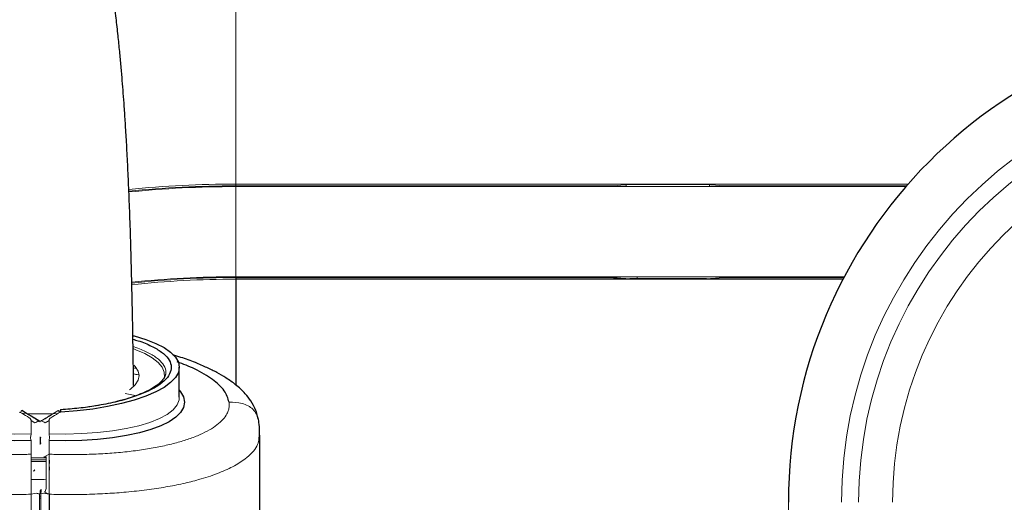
# Paper-space layout '_Bottom' of a CAD drawing. Header units: millimetres. Extents: x -1506 to 1507, y -634 to 605.
# Tile 7 of 33: x -1296 to -1113, y 245 to 335. Entities that reach past the tile are written whole.
import ezdxf

# ---------------------------------------------------------------- set-up
doc = ezdxf.new("R2010")
doc.units = ezdxf.units.MM

psp = doc.layouts.new('_Bottom')

# ---------------------------------------------------------------- linework, layer by layer
at = {"color": 144, "linetype": 'Continuous', "lineweight": 18}
for p, q in [((-1256.16, 341.35), (-1256.16, 287.07)), ((-1130.67, 304.34), (-1256.16, 304.34)), ((-1185.66, 304.02), (-1256.16, 304.02)), ((-1131.07, 303.87), (-1256.16, 303.87)), ((-1183.6, 304.23), (-1185.66, 304.02)), ((-1183.26, 303.87), (-1183.26, 304.24)), ((-1182.62, 304.24), (-1168.31, 304.24)), ((-1167.76, 303.87), (-1167.76, 304.24)), ((-1165.26, 304.02), (-1167.32, 304.23)), ((-1130.94, 304.02), (-1165.26, 304.02)), ((-1165.26, 303.87), (-1165.26, 304.02)), ((-1256.82, 286.89), (-1256.82, 287.04)), ((-1256.69, 286.92), (-1256.69, 287.07)), ((-1142.56, 287.07), (-1256.16, 287.07)), ((-1185.66, 286.92), (-1256.16, 286.92)), ((-1255.63, 286.92), (-1255.63, 287.07)), ((-1251.6, 287.07), (-1251.51, 286.92)), ((-1250.36, 287.07), (-1250.26, 286.92)), ((-1250.11, 286.92), (-1250.21, 287.07)), ((-1186.19, 287.07), (-1186.19, 286.92)), ((-1185.66, 287.07), (-1185.66, 286.92)), ((-1168.31, 286.71), (-1182.62, 286.71)), ((-1181.26, 286.71), (-1181.26, 287.07)), ((-1167.32, 286.72), (-1165.26, 286.92)), ((-1165.26, 286.92), (-1165.26, 287.07)), ((-1142.64, 286.92), (-1165.26, 286.92)), ((-1275.24, 268.96), (-1274.31, 268.79)), ((-1276.8, 265.27), (-1274.91, 264.89)), ((-1288.77, 262.25), (-1288.77, 261.78)), ((-1294.35, 260.34), (-1294.35, 257.76)), ((-1294.35, 260.27), (-1293.64, 259.82)), ((-1291.72, 259.82), (-1291, 260.27)), ((-1291, 260.34), (-1291, 257.76)), ((-1251.71, 258.07), (-1251.71, 257.12)), ((-1294.35, 253.97), (-1294.35, 256.5)), ((-1292.68, 255.8), (-1292.68, 257.18)), ((-1291, 253.97), (-1291, 256.5)), ((-1291, 253.97), (-1291.68, 253.62)), ((-1293.31, 246.72), (-1294.35, 246.5)), ((-1292.68, 246.65), (-1292.68, 247.15)), ((-1292.47, 247.39), (-1292.47, 246.89)), ((-1292.04, 246.72), (-1291, 246.5)), ((-1291.85, 246.86), (-1291, 246.5)), ((-1291.42, 246.68), (-1291.42, 246.59)), ((-1292.8, 246.14), (-1292.55, 246.14)), ((-1292.55, 245.8), (-1292.8, 245.8)), ((-1153, 102.59), (-1153, 245))]:
    psp.add_line(p, q, dxfattribs=at)
at = {"color": 7, "linetype": 'Continuous', "lineweight": 25}
for p, q in [((-1256.16, 286.92), (-1256.16, 266.91)), ((-1185.66, 286.92), (-1183.6, 286.72)), ((-1142.8, 286.61), (-1256.16, 286.61)), ((-1266.68, 264.61), (-1266.68, 270.18)), ((-1292.71, 260.09), (-1293.73, 260.69)), ((-1251.68, 121.83), (-1251.68, 257.53))]:
    psp.add_line(p, q, dxfattribs=at)
at = {"color": 7, "linetype": 'Continuous', "lineweight": 25, "flags": 128}
for points in [[(-1275.23, 276.06), (-1275.1, 276.03), (-1272.96, 275.37), (-1271.09, 274.64), (-1269.53, 273.84), (-1268.3, 272.98), (-1267.4, 272.07), (-1266.86, 271.14), (-1266.68, 270.18), (-1266.86, 269.22), (-1267.4, 268.26), (-1268.3, 267.33), (-1269.53, 266.43), (-1271.09, 265.58), (-1272.96, 264.78), (-1275.1, 264.06), (-1277.48, 263.41), (-1280.08, 262.85), (-1282.85, 262.39), (-1285.76, 262.03), (-1288.77, 261.78)], [(-1294.35, 256.5), (-1297.45, 256.46), (-1300.49, 256.54), (-1303.43, 256.73), (-1306.22, 257.04), (-1308.82, 257.45), (-1311.21, 257.96), (-1313.35, 258.56), (-1315.21, 259.26), (-1316.77, 260.03), (-1318.01, 260.86), (-1318.9, 261.76), (-1319.44, 262.69), (-1319.62, 263.66), (-1319.44, 264.64), (-1318.9, 265.63), (-1318.68, 265.92)], [(-1266.68, 265.92), (-1266.45, 265.63), (-1265.91, 264.64), (-1265.73, 263.66), (-1265.91, 262.69), (-1266.45, 261.76), (-1267.34, 260.86), (-1268.58, 260.03), (-1270.14, 259.26), (-1272, 258.56), (-1274.14, 257.96), (-1276.53, 257.45), (-1279.14, 257.04), (-1281.92, 256.73), (-1284.86, 256.54), (-1287.9, 256.46), (-1291, 256.5)]]:
    psp.add_lwpolyline(points, dxfattribs=at)
at = {"color": 144, "linetype": 'Continuous', "lineweight": 18, "flags": 128}
for points in [[(-1275.18, 273.59), (-1274.81, 273.46), (-1273.12, 272.72), (-1271.73, 271.92), (-1270.65, 271.06), (-1269.9, 270.17), (-1269.5, 269.25), (-1269.45, 268.32), (-1269.5, 268.05)], [(-1275.18, 270.55), (-1274.94, 270.31), (-1274.37, 269.48), (-1274.17, 268.62), (-1274.35, 267.76), (-1274.91, 266.91), (-1275.82, 266.09), (-1275.98, 265.98)], [(-1318.68, 264.61), (-1318.63, 264.12), (-1318.25, 263.17), (-1317.5, 262.26), (-1316.4, 261.4), (-1314.95, 260.61), (-1313.17, 259.89), (-1311.1, 259.27), (-1308.76, 258.74), (-1306.19, 258.31), (-1303.42, 258), (-1300.49, 257.8), (-1297.46, 257.72), (-1294.35, 257.76)], [(-1291, 257.76), (-1287.9, 257.72), (-1284.86, 257.8), (-1281.93, 258), (-1279.17, 258.31), (-1276.59, 258.74), (-1274.25, 259.27), (-1272.18, 259.89), (-1270.41, 260.61), (-1268.95, 261.4), (-1267.85, 262.26), (-1267.1, 263.17), (-1266.72, 264.12), (-1266.68, 264.61)], [(-1296.36, 261.75), (-1296.35, 261.76), (-1296.27, 261.88), (-1296.2, 261.98), (-1296.14, 262.06), (-1296.1, 262.12), (-1296.08, 262.14), (-1296.07, 262.14), (-1296.08, 262.11)], [(-1288.99, 261.74), (-1289, 261.76), (-1289.08, 261.88), (-1289.15, 261.98), (-1289.21, 262.06), (-1289.25, 262.12), (-1289.28, 262.14), (-1289.28, 262.14), (-1289.27, 262.11)], [(-1288.91, 261.76), (-1288.91, 261.8), (-1288.9, 261.95), (-1288.89, 262.09), (-1288.87, 262.19), (-1288.85, 262.26), (-1288.82, 262.3), (-1288.8, 262.29), (-1288.77, 262.25)], [(-1292.68, 257.18), (-1292.67, 257.17), (-1292.67, 257.16), (-1292.66, 257.15), (-1292.64, 257.14), (-1292.62, 257.13), (-1292.6, 257.12), (-1292.58, 257.11), (-1292.55, 257.11)], [(-1291.53, 253.3), (-1291.74, 253.29), (-1294.36, 253.31)], [(-1294.36, 252.92), (-1291.74, 252.91), (-1291.53, 252.91)], [(-1291.53, 252.63), (-1293.02, 252.61), (-1294.36, 252.62)], [(-1292.55, 246.59), (-1292.58, 246.59), (-1292.6, 246.6), (-1292.62, 246.61), (-1292.64, 246.61), (-1292.66, 246.62), (-1292.67, 246.63), (-1292.67, 246.64), (-1292.68, 246.65)], [(-1291.66, 246.77), (-1291.67, 246.73), (-1291.68, 246.68)]]:
    psp.add_lwpolyline(points, dxfattribs=at)
at = {"color": 7, "linetype": 'Continuous', "lineweight": 25}
for centre, radius, start, end in [((-1063, 245), 90, 90.211, 180), ((-1168.11, 283.76), 20.48, 87.7829, 90.5388)]:
    psp.add_arc(centre, radius, start, end, dxfattribs=at)
at = {"color": 144, "linetype": 'Continuous', "lineweight": 18}
for centre, radius, start, end in [((-1063.07, 245), 80, 90, 180), ((-1063.07, 245), 76.83, 90, 180), ((-1063.07, 245), 70.48, 90, 180), ((-1256.16, 105), 199.34, 90, 95.7435), ((-1256.16, 105), 199.02, 90, 95.7491), ((-1256.16, 105), 198.87, 90, 95.7517), ((-1182.81, 283.76), 20.48, 89.4612, 92.2171), ((-1256.16, 105), 182.07, 90, 96.115), ((-1256.16, 105), 181.92, 90, 96.119), ((-1182.81, 307.18), 20.48, 267.7829, 270.5388), ((-1168.11, 307.18), 20.48, 269.4612, 272.2171), ((-1256.16, 105), 181.61, 90, 96.1275), ((-1225.65, 374.18), 132.78, 237.9677, 238.6731), ((-1291.99, 338.84), 77.35, 266.986, 271.915), ((-1359.7, 374.18), 132.78, 301.3269, 302.0323), ((-1292.44, 255.79), 0.24, 116.6138, 179.3751), ((-1288.75, 256.57), 3.84, 171.9365, 188.4206), ((-1293.92, 251.05), 0.244, 270.9437, 357.9923), ((-1293.91, 251.07), 0.239, 269.8285, 358.4616), ((-1292.43, 247.15), 0.245, 99.9105, 178.8791), ((-1292.43, 246.65), 0.245, 99.9105, 178.8791), ((-1292.22, 246.66), 0.341, 138.8305, 193.0282)]:
    psp.add_arc(centre, radius, start, end, dxfattribs=at)
at = {"color": 7, "linetype": 'Continuous', "lineweight": 25}
for points, knots in [([(-932.75, 513.26), (-932.77, 515.3), (-932.82, 519.14), (-933.15, 524.28), (-933.57, 528.57), (-934.04, 532.05), (-934.48, 534.79), (-934.89, 537.03), (-935.52, 540.13), (-936.55, 544.37), (-937.87, 548.68), (-939.04, 551.96), (-939.88, 554.12), (-940.68, 556.03), (-941.49, 557.83), (-942.4, 559.74), (-943.51, 561.91), (-944.8, 564.22), (-946.11, 566.39), (-947.33, 568.27), (-948.54, 570.02), (-949.86, 571.82), (-951.37, 573.76), (-952.92, 575.59), (-954.31, 577.13), (-955.37, 578.25), (-956.3, 579.2), (-957.28, 580.17), (-958.52, 581.34), (-960.12, 582.77), (-961.92, 584.28), (-963.78, 585.74), (-965.59, 587.08), (-967.52, 588.42), (-969.8, 589.89), (-972.2, 591.32), (-974.53, 592.6), (-976.73, 593.73), (-979.11, 594.86), (-981.71, 596), (-984.31, 597.04), (-986.81, 597.95), (-989.39, 598.83), (-992.32, 599.73), (-995.49, 600.6), (-998.57, 601.34), (-1001.56, 601.98), (-1004.42, 602.53), (-1007.32, 603.01), (-1010.07, 603.4), (-1012.88, 603.75), (-1015.78, 604.05), (-1018.89, 604.32), (-1022.36, 604.54), (-1026.34, 604.71), (-1030.69, 604.8), (-1035.37, 604.78), (-1040.29, 604.66), (-1045.48, 604.4), (-1050.7, 604.03), (-1055.67, 603.58), (-1060.24, 603.09), (-1064.14, 602.61), (-1067.43, 602.17), (-1070.24, 601.76), (-1072.84, 601.37), (-1075.33, 600.97), (-1077.75, 600.58), (-1080.32, 600.13), (-1083.32, 599.59), (-1087.01, 598.9), (-1091.36, 598.03), (-1096.14, 597.03), (-1102.51, 595.62), (-1110.08, 593.83), (-1117.97, 591.83), (-1124.51, 590.07), (-1129.71, 588.63), (-1134.33, 587.31), (-1138.32, 586.15), (-1141.63, 585.16), (-1144.77, 584.21), (-1148.22, 583.15), (-1152.52, 581.81), (-1157.43, 580.24), (-1162.65, 578.54), (-1167.89, 576.79), (-1173.68, 574.83), (-1180.01, 572.63), (-1186.86, 570.21), (-1193.41, 567.84), (-1199.41, 565.63), (-1204.66, 563.67), (-1209.13, 561.98), (-1213.05, 560.49), (-1216.97, 558.98), (-1221.49, 557.23), (-1226.55, 555.24), (-1232.02, 553.07), (-1237.58, 550.85), (-1243.34, 548.52), (-1249.06, 546.18), (-1254.66, 543.88), (-1261.33, 541.11), (-1269.03, 537.89), (-1277.72, 534.21), (-1286.2, 530.59), (-1294.66, 526.96), (-1303.23, 523.25), (-1310.92, 519.92), (-1317.66, 517), (-1323.45, 514.48), (-1329.22, 511.99), (-1334.92, 509.53), (-1340.52, 507.13), (-1346.04, 504.77), (-1351.46, 502.46), (-1356.72, 500.23), (-1362.57, 497.76), (-1368.67, 495.2), (-1374.75, 492.66), (-1380.14, 490.42), (-1385.03, 488.39), (-1389.44, 486.57), (-1393.38, 484.94), (-1396.81, 483.53), (-1399.78, 482.3), (-1402.36, 481.23), (-1404.65, 480.28), (-1407.37, 479.15), (-1410.44, 477.87), (-1413.73, 476.47), (-1416.46, 475.29), (-1418.74, 474.28), (-1420.59, 473.43), (-1422.24, 472.66), (-1423.51, 472.04), (-1424.48, 471.54), (-1425.22, 471.15), (-1425.9, 470.78), (-1426.54, 470.42), (-1427.05, 470.11), (-1427.67, 469.73), (-1428.35, 469.3), (-1429.16, 468.75), (-1430.08, 468.06), (-1431.09, 467.23), (-1432.16, 466.23), (-1433.09, 465.24), (-1433.86, 464.29), (-1434.49, 463.43), (-1435.07, 462.53), (-1435.59, 461.61), (-1436.15, 460.48), (-1436.69, 459.11), (-1437.09, 457.79), (-1437.37, 456.57), (-1437.54, 455.49), (-1437.63, 454.59), (-1437.67, 453.83), (-1437.68, 453.17), (-1437.66, 452.27), (-1437.58, 451.11), (-1437.38, 449.87), (-1437.16, 448.9), (-1436.94, 448.09), (-1436.63, 447.13), (-1436.17, 445.96), (-1435.7, 444.99), (-1435.29, 444.25), (-1435.08, 443.89), (-1434.84, 443.51), (-1434.52, 443.03), (-1434.11, 442.45), (-1433.53, 441.7), (-1432.77, 440.85), (-1431.97, 440.06), (-1431.18, 439.36), (-1430.42, 438.76), (-1429.37, 438.02), (-1428.27, 437.36), (-1427.16, 436.79), (-1425.92, 436.24), (-1424.71, 435.79), (-1423.59, 435.43), (-1422.61, 435.16), (-1421.78, 434.96), (-1421.15, 434.82), (-1420.72, 434.73), (-1420.23, 434.64), (-1419.65, 434.53), (-1418.98, 434.42), (-1418.26, 434.3), (-1417.48, 434.18), (-1416.66, 434.07), (-1415.77, 433.95), (-1414.83, 433.82), (-1413.81, 433.69), (-1412.71, 433.55), (-1411.51, 433.4), (-1410.25, 433.24), (-1408.93, 433.07), (-1407.61, 432.89), (-1406.28, 432.71), (-1404.97, 432.52), (-1403.6, 432.31), (-1402.18, 432.09), (-1400.72, 431.85), (-1399.31, 431.6), (-1397.95, 431.35), (-1396.64, 431.1), (-1395.41, 430.85), (-1394.27, 430.62), (-1393.21, 430.39), (-1392.22, 430.16), (-1391.29, 429.95), (-1389.78, 429.59), (-1387.64, 429.05), (-1385.55, 428.47), (-1384.19, 428.07), (-1383.56, 427.88), (-1382.93, 427.69), (-1382.31, 427.5), (-1381.66, 427.29), (-1380.97, 427.07), (-1380.22, 426.82), (-1379.38, 426.54), (-1378.46, 426.22), (-1377.45, 425.85), (-1376.37, 425.45), (-1375.24, 425.02), (-1374.12, 424.58), (-1372.93, 424.09), (-1371.68, 423.56), (-1370.4, 423), (-1369.22, 422.46), (-1368.06, 421.91), (-1366.89, 421.34), (-1365.69, 420.73), (-1364.53, 420.12), (-1363.4, 419.51), (-1362.27, 418.88), (-1361.26, 418.3), (-1360.33, 417.75), (-1359.49, 417.24), (-1358.62, 416.69), (-1357.72, 416.11), (-1356.75, 415.47), (-1355.69, 414.76), (-1354.62, 414.01), (-1353.55, 413.24), (-1352.5, 412.45), (-1351.39, 411.6), (-1350.23, 410.67), (-1349.08, 409.71), (-1347.98, 408.77), (-1346.97, 407.88), (-1346.03, 407.02), (-1345.01, 406.06), (-1343.88, 404.96), (-1342.6, 403.66), (-1341.29, 402.27), (-1339.97, 400.8), (-1338.66, 399.29), (-1337.42, 397.77), (-1336.25, 396.29), (-1335.17, 394.85), (-1334.13, 393.42), (-1333.11, 391.95), (-1332.06, 390.37), (-1331.06, 388.79), (-1330.07, 387.19), (-1329.12, 385.57), (-1328.17, 383.86), (-1327.23, 382.11), (-1326.34, 380.36), (-1325.46, 378.56), (-1324.65, 376.82), (-1323.88, 375.09), (-1323.15, 373.4), (-1322.42, 371.61), (-1321.74, 369.85), (-1321.12, 368.19), (-1320.57, 366.66), (-1320, 364.99), (-1319.35, 363.02), (-1318.59, 360.58), (-1317.8, 357.82), (-1316.87, 354.33), (-1315.83, 349.97), (-1314.73, 344.63), (-1313.92, 339.95), (-1313.38, 336.24), (-1313.04, 333.74), (-1312.72, 331.15), (-1312.43, 328.62), (-1312.2, 326.32), (-1312.01, 324.36), (-1311.85, 322.62), (-1311.7, 320.85), (-1311.55, 318.89), (-1311.38, 316.58), (-1311.2, 313.92), (-1311, 310.63), (-1310.78, 306.59), (-1310.55, 301.68), (-1310.34, 296.07), (-1310.14, 289.71), (-1309.96, 282.5), (-1309.81, 274.71), (-1309.74, 269.18), (-1309.71, 266.48)], [0, 0, 0, 0, 0.002924, 0.005479, 0.00767, 0.009496, 0.010959, 0.012081, 0.013131, 0.016043, 0.01923, 0.020681, 0.022023, 0.023234, 0.024311, 0.025482, 0.026967, 0.028655, 0.030283, 0.031619, 0.03281, 0.03419, 0.035771, 0.037434, 0.038767, 0.039735, 0.04041, 0.041303, 0.042417, 0.043736, 0.045525, 0.047068, 0.048407, 0.049941, 0.051753, 0.053854, 0.05555, 0.05709, 0.058839, 0.060899, 0.062881, 0.064543, 0.06627, 0.068414, 0.070797, 0.072948, 0.074846, 0.076998, 0.07884, 0.080754, 0.082578, 0.084512, 0.086557, 0.088782, 0.091381, 0.094368, 0.097237, 0.100393, 0.103714, 0.107, 0.110159, 0.112958, 0.115382, 0.117275, 0.118899, 0.120443, 0.121926, 0.12335, 0.124725, 0.126484, 0.128641, 0.131193, 0.134069, 0.136889, 0.142096, 0.146862, 0.149998, 0.152835, 0.155311, 0.157431, 0.159201, 0.160576, 0.162392, 0.164641, 0.167294, 0.170004, 0.172654, 0.175244, 0.178706, 0.182054, 0.185278, 0.188177, 0.190601, 0.192673, 0.194406, 0.19601, 0.198057, 0.200563, 0.202835, 0.205349, 0.207876, 0.210317, 0.212673, 0.214948, 0.218643, 0.222119, 0.225415, 0.22871, 0.232036, 0.235402, 0.237679, 0.239994, 0.242359, 0.244795, 0.247324, 0.24997, 0.25276, 0.25572, 0.258782, 0.263426, 0.268117, 0.272825, 0.277514, 0.282488, 0.287343, 0.292029, 0.296498, 0.300706, 0.304634, 0.30857, 0.316086, 0.323993, 0.332287, 0.33876, 0.345437, 0.351968, 0.358153, 0.361848, 0.365384, 0.368754, 0.371951, 0.375009, 0.377157, 0.379642, 0.382471, 0.385651, 0.389191, 0.393099, 0.397383, 0.400368, 0.403026, 0.405352, 0.407343, 0.408995, 0.411247, 0.413227, 0.41494, 0.416639, 0.41795, 0.418881, 0.419682, 0.420449, 0.422214, 0.423763, 0.424456, 0.425113, 0.426037, 0.427338, 0.429025, 0.429411, 0.429814, 0.430234, 0.430703, 0.431442, 0.433066, 0.434871, 0.436694, 0.438536, 0.440395, 0.442273, 0.446773, 0.451224, 0.456171, 0.460725, 0.464877, 0.468872, 0.472391, 0.475427, 0.478089, 0.480855, 0.485094, 0.489668, 0.49458, 0.499835, 0.505436, 0.511276, 0.517457, 0.523981, 0.53085, 0.538217, 0.545911, 0.553507, 0.560876, 0.568012, 0.574911, 0.581569, 0.589027, 0.596148, 0.602928, 0.609363, 0.615451, 0.62119, 0.626281, 0.63106, 0.635525, 0.639678, 0.643593, 0.655918, 0.6681, 0.670814, 0.67352, 0.676218, 0.678907, 0.68159, 0.684474, 0.687715, 0.691313, 0.695266, 0.69957, 0.704223, 0.709133, 0.713851, 0.718318, 0.724051, 0.729315, 0.734114, 0.738452, 0.743433, 0.748264, 0.752943, 0.757473, 0.761883, 0.766492, 0.769756, 0.773145, 0.776659, 0.780295, 0.784144, 0.788398, 0.793053, 0.796978, 0.80114, 0.805532, 0.81015, 0.814808, 0.819093, 0.823089, 0.826801, 0.83027, 0.835248, 0.84032, 0.84548, 0.850722, 0.855841, 0.86078, 0.865374, 0.869633, 0.873675, 0.877709, 0.881747, 0.886043, 0.889662, 0.893486, 0.897424, 0.901201, 0.904797, 0.908235, 0.911887, 0.914698, 0.917672, 0.920781, 0.923692, 0.9263, 0.928614, 0.930699, 0.933756, 0.937105, 0.94071, 0.94452, 0.949876, 0.955468, 0.960976, 0.963092, 0.965183, 0.967253, 0.96928, 0.970975, 0.972263, 0.973369, 0.974417, 0.975625, 0.97699, 0.978513, 0.980192, 0.982416, 0.984871, 0.98752, 0.990373, 0.993455, 0.996801, 1, 1, 1, 1]), ([(-1275.22, 266.77), (-1275.23, 268.15), (-1275.28, 272.41), (-1275.39, 279.01), (-1275.55, 286.38), (-1275.72, 292.84), (-1275.91, 298.53), (-1276.1, 303.51), (-1276.31, 308.01), (-1276.52, 312.05), (-1276.74, 315.64), (-1276.94, 318.65), (-1277.13, 321.27), (-1277.33, 323.78), (-1277.55, 326.38), (-1277.81, 329.18), (-1278.12, 332.18), (-1278.49, 335.47), (-1278.93, 339.02), (-1279.52, 343.17), (-1280.23, 347.63), (-1281.06, 352.19), (-1281.94, 356.42), (-1282.84, 360.41), (-1283.78, 364.19), (-1284.76, 367.8), (-1285.74, 371.13), (-1286.6, 373.87), (-1287.31, 376.03), (-1287.91, 377.79), (-1288.54, 379.56), (-1289.24, 381.46), (-1290.1, 383.71), (-1291.11, 386.2), (-1292.2, 388.77), (-1293.3, 391.23), (-1294.38, 393.54), (-1295.5, 395.82), (-1296.64, 398.06), (-1297.85, 400.33), (-1299.1, 402.57), (-1300.41, 404.82), (-1301.74, 406.99), (-1303.06, 409.06), (-1304.33, 410.97), (-1305.59, 412.81), (-1306.88, 414.61), (-1308.23, 416.43), (-1309.65, 418.28), (-1311.18, 420.19), (-1312.81, 422.14), (-1314.51, 424.09), (-1316.24, 426), (-1317.8, 427.64), (-1319.18, 429.04), (-1320.37, 430.22), (-1321.56, 431.36), (-1322.77, 432.5), (-1324.04, 433.66), (-1325.39, 434.85), (-1326.81, 436.07), (-1328.28, 437.29), (-1329.9, 438.59), (-1331.59, 439.9), (-1333.32, 441.18), (-1334.93, 442.34), (-1336.41, 443.37), (-1337.78, 444.29), (-1339.04, 445.12), (-1340.54, 446.08), (-1342.26, 447.14), (-1344.18, 448.28), (-1346.15, 449.4), (-1348.26, 450.56), (-1350.59, 451.77), (-1352.56, 452.74), (-1354.19, 453.52), (-1355.49, 454.12), (-1356.9, 454.75), (-1358.41, 455.41), (-1359.93, 456.05), (-1361.44, 456.66), (-1362.92, 457.25), (-1364.39, 457.81), (-1365.66, 458.28), (-1366.41, 458.55), (-1366.7, 458.65)], [0, 0, 0, 0, 0.005226, 0.016081, 0.025983, 0.035038, 0.043329, 0.050912, 0.057827, 0.064809, 0.071, 0.076406, 0.081024, 0.085518, 0.090698, 0.096232, 0.102468, 0.109615, 0.117742, 0.126904, 0.139666, 0.152197, 0.164466, 0.176514, 0.188606, 0.200746, 0.212788, 0.223809, 0.230805, 0.237255, 0.24419, 0.25188, 0.26035, 0.272483, 0.284262, 0.295271, 0.306791, 0.317755, 0.329236, 0.341276, 0.353828, 0.366048, 0.379641, 0.392309, 0.404243, 0.416148, 0.428262, 0.440688, 0.454011, 0.468267, 0.48348, 0.499609, 0.515788, 0.53172, 0.542778, 0.5537, 0.564481, 0.575397, 0.58712, 0.59946, 0.612631, 0.626634, 0.640571, 0.657741, 0.673831, 0.68881, 0.702654, 0.715339, 0.726911, 0.737984, 0.75737, 0.775544, 0.792495, 0.81411, 0.836787, 0.860537, 0.872439, 0.885431, 0.899524, 0.914728, 0.931051, 0.945513, 0.960761, 0.976352, 0.99095, 1, 1, 1, 1]), ([(-1275.34, 275.4), (-1275.01, 275.31), (-1273.68, 274.95), (-1271.83, 274.15), (-1269.92, 273.04), (-1268.67, 271.82), (-1268.11, 270.55), (-1268.24, 269.25), (-1269.08, 267.97), (-1270.57, 266.73), (-1272.7, 265.59), (-1275.39, 264.56), (-1278.58, 263.67), (-1281.97, 263), (-1285.39, 262.52), (-1287.64, 262.34), (-1288.77, 262.25)], [0, 0, 0, 0, 0.024552, 0.101591, 0.178632, 0.255674, 0.33268, 0.409686, 0.486692, 0.563699, 0.640696, 0.717694, 0.794687, 0.871681, 0.93584, 1, 1, 1, 1]), ([(-1251.81, 259.9), (-1251.97, 260.65), (-1252.27, 262.05), (-1253.23, 263.84), (-1254.5, 265.48), (-1256.01, 266.86), (-1257.84, 268.15), (-1259.64, 269.2), (-1261.54, 270.14), (-1263.77, 271.1), (-1265.89, 271.89), (-1267.37, 272.34), (-1267.86, 272.49)], [0, 0, 0, 0, 0.120785, 0.225185, 0.314452, 0.443424, 0.552168, 0.644116, 0.735015, 0.832443, 0.943914, 1, 1, 1, 1]), ([(-1257.39, 263.68), (-1257.61, 264.39), (-1258.05, 265.82), (-1260.35, 267.92), (-1263.31, 269.76), (-1265.95, 270.77), (-1267.06, 271.2)], [0, 0, 0, 0, 0.268256, 0.537135, 0.80476, 1, 1, 1, 1]), ([(-1293.73, 260.69), (-1293.74, 260.69), (-1294.52, 261.15), (-1295.3, 261.65), (-1296.07, 262.14)], [0, 0, 0, 0, 0.010573, 1, 1, 1, 1]), ([(-1251.79, 256.59), (-1251.74, 257.13), (-1251.64, 258.23), (-1251.76, 259.34), (-1251.81, 259.9)], [0, 0, 0, 0, 0.498607, 1, 1, 1, 1]), ([(-1291, 252.87), (-1291, 252.83), (-1291, 252.75), (-1291, 252.63), (-1291, 252.5), (-1291, 252.37), (-1291, 252.28), (-1291, 252.24)], [0, 0, 0, 0, 0.207219, 0.410942, 0.611024, 0.807383, 1, 1, 1, 1]), ([(-1291, 251.59), (-1291, 251.55), (-1291, 251.45), (-1291, 251.3), (-1291, 251.15), (-1291, 251.04), (-1291, 250.99)], [0, 0, 0, 0, 0.249241, 0.498625, 0.748694, 1, 1, 1, 1])]:
    psp.add_open_spline(points, degree=3, knots=knots, dxfattribs=at)
at = {"color": 144, "linetype": 'Continuous', "lineweight": 18}
for points, knots in [([(-1269.31, 268.59), (-1269.24, 268.92), (-1269.09, 269.66), (-1269.65, 270.8), (-1270.82, 271.97), (-1272.68, 273.03), (-1274.22, 273.72), (-1275.25, 274.01), (-1275.31, 274.02)], [0, 0, 0, 0, 0.163568, 0.369007, 0.57454, 0.780074, 0.985602, 1, 1, 1, 1]), ([(-1269.19, 269.19), (-1269.2, 269.01), (-1269.23, 268.67), (-1269.58, 268.05), (-1270.2, 267.36), (-1271.14, 266.64), (-1272.37, 265.94), (-1273.87, 265.25), (-1275.62, 264.61), (-1277.61, 264.02), (-1279.82, 263.5), (-1281.46, 263.16), (-1282.39, 263.03), (-1282.48, 263.02)], [0, 0, 0, 0, 0.104019, 0.197763, 0.297902, 0.395595, 0.49296, 0.590028, 0.689187, 0.788742, 0.888391, 0.989303, 1, 1, 1, 1]), ([(-1275.25, 270.05), (-1275.13, 270.03), (-1274.99, 270), (-1274.85, 269.98), (-1274.84, 269.97)], [0, 0, 0, 0, 0.905982, 1, 1, 1, 1]), ([(-1274.31, 268.77), (-1274.31, 268.77), (-1274.6, 268.84), (-1274.92, 268.89), (-1275.24, 268.94)], [0, 0, 0, 0, 0.015709, 1, 1, 1, 1]), ([(-1327.96, 263.68), (-1327.97, 263.62), (-1327.98, 263.5), (-1327.99, 263.31), (-1327.99, 263.13), (-1327.98, 262.94), (-1327.96, 262.76), (-1327.93, 262.58), (-1327.89, 262.4), (-1327.84, 262.21), (-1327.78, 262.03), (-1327.71, 261.85), (-1327.63, 261.67), (-1327.39, 261.2), (-1326.86, 260.44), (-1325.76, 259.43), (-1324.33, 258.49), (-1322.58, 257.61), (-1320.52, 256.81), (-1318.18, 256.09), (-1315.58, 255.46), (-1312.75, 254.93), (-1309.73, 254.5), (-1306.52, 254.18), (-1303.17, 253.97), (-1300.52, 253.9), (-1298.64, 253.89), (-1297.57, 253.89), (-1296.5, 253.91), (-1295.43, 253.93), (-1294.71, 253.96), (-1294.35, 253.97)], [0, 0, 0, 0, 0.0107572, 0.0214993, 0.0322295, 0.0429507, 0.053666, 0.0643786, 0.0750915, 0.0858078, 0.0965305, 0.1072628, 0.1180078, 0.1287684, 0.1933372, 0.2578948, 0.3221271, 0.3862978, 0.4509169, 0.5153794, 0.5797271, 0.6440901, 0.7084391, 0.7727871, 0.8373232, 0.9019156, 0.9215813, 0.9412039, 0.960802, 0.9803945, 1, 1, 1, 1]), ([(-1291, 253.97), (-1290.8, 253.96), (-1290.4, 253.95), (-1289.81, 253.93), (-1289.21, 253.92), (-1288.61, 253.91), (-1288.02, 253.9), (-1287.42, 253.89), (-1286.83, 253.89), (-1286.24, 253.89), (-1284.68, 253.91), (-1282.18, 253.97), (-1278.83, 254.18), (-1275.63, 254.5), (-1272.6, 254.93), (-1269.77, 255.46), (-1267.17, 256.09), (-1264.83, 256.81), (-1262.77, 257.61), (-1261.02, 258.49), (-1259.59, 259.43), (-1258.5, 260.44), (-1257.92, 261.26), (-1257.63, 261.85), (-1257.5, 262.21), (-1257.42, 262.58), (-1257.37, 262.94), (-1257.35, 263.31), (-1257.38, 263.56), (-1257.39, 263.68)], [0, 0, 0, 0, 0.010893, 0.021781, 0.032665, 0.043549, 0.054437, 0.065332, 0.076236, 0.087154, 0.098087, 0.162666, 0.227216, 0.291551, 0.355913, 0.420263, 0.484624, 0.549073, 0.613706, 0.677863, 0.742109, 0.806653, 0.871236, 0.892737, 0.914189, 0.935617, 0.957045, 0.978498, 1, 1, 1, 1]), ([(-1282.48, 263.02), (-1283.22, 262.9), (-1284.8, 262.66), (-1286.94, 262.43), (-1288.33, 262.34), (-1288.82, 262.31)], [0, 0, 0, 0, 0.365814, 0.775717, 1, 1, 1, 1]), ([(-1251.87, 259.89), (-1251.87, 260.05), (-1251.9, 260.6), (-1252.25, 261.46), (-1252.89, 262.39), (-1253.85, 263.05), (-1255.35, 263.59), (-1256.57, 263.65), (-1257.39, 263.68)], [0, 0, 0, 0, 0.067485, 0.224526, 0.374289, 0.524062, 0.681122, 1, 1, 1, 1]), ([(-1290.95, 261.11), (-1291.43, 260.81), (-1291.95, 260.48), (-1292.48, 260.18), (-1292.53, 260.15)], [0, 0, 0, 0, 0.910852, 1, 1, 1, 1]), ([(-1289.28, 262.14), (-1289.41, 262.06), (-1289.96, 261.7), (-1290.52, 261.36), (-1290.95, 261.11)], [0, 0, 0, 0, 0.233578, 1, 1, 1, 1]), ([(-1294.35, 260.34), (-1294.35, 260.39), (-1294.37, 260.43), (-1294.41, 260.51), (-1294.44, 260.55), (-1294.54, 260.65), (-1294.61, 260.71), (-1294.69, 260.76)], [0, 0, 0, 0, 0.25, 0.25, 0.5, 0.5, 1, 1, 1, 1]), ([(-1292.68, 260.03), (-1292.68, 260.07), (-1292.71, 260.1), (-1292.81, 260.12), (-1292.89, 260.11), (-1293.16, 260.04), (-1293.4, 259.94), (-1293.64, 259.82)], [0, 0, 0, 0, 0.25, 0.25, 0.5, 0.5, 1, 1, 1, 1]), ([(-1292.56, 260.1), (-1292.56, 260.14), (-1292.53, 260.17), (-1292.44, 260.18), (-1292.38, 260.16), (-1292.22, 260.11), (-1292.13, 260.07), (-1291.93, 259.96), (-1291.82, 259.89), (-1291.72, 259.82)], [0, 0, 0, 0, 0.25, 0.25, 0.5, 0.5, 0.75, 0.75, 1, 1, 1, 1]), ([(-1290.66, 260.76), (-1290.74, 260.71), (-1290.82, 260.65), (-1290.91, 260.55), (-1290.94, 260.51), (-1290.99, 260.43), (-1291, 260.39), (-1291, 260.34)], [0, 0, 0, 0, 0.5, 0.5, 0.75, 0.75, 1, 1, 1, 1]), ([(-1294.36, 256.54), (-1294.4, 256.63), (-1294.43, 256.79), (-1294.43, 257.19), (-1294.4, 257.42), (-1294.36, 257.64)], [0, 0, 0, 0, 0.5, 0.5, 1, 1, 1, 1]), ([(-1290.99, 257.64), (-1290.97, 257.53), (-1290.95, 257.42), (-1290.93, 257.2), (-1290.93, 257.09), (-1290.93, 256.79), (-1290.95, 256.63), (-1290.99, 256.54)], [0, 0, 0, 0, 0.25, 0.25, 0.5, 0.5, 1, 1, 1, 1]), ([(-1251.73, 257.48), (-1251.71, 257.23), (-1251.67, 256.93), (-1251.79, 256.65), (-1251.81, 256.59)], [0, 0, 0, 0, 0.815114, 1, 1, 1, 1]), ([(-1294.35, 246.5), (-1295.57, 246.47), (-1297.95, 246.42), (-1301.19, 246.47), (-1304.01, 246.57), (-1306.45, 246.71), (-1309.33, 246.94), (-1312.6, 247.3), (-1316.14, 247.83), (-1319.38, 248.47), (-1322.64, 249.29), (-1325.82, 250.32), (-1328.74, 251.62), (-1330.87, 252.95), (-1332.29, 254.24), (-1333.18, 255.42), (-1333.43, 256.22), (-1333.54, 256.59)], [0, 0, 0, 0, 0.061576, 0.119956, 0.165073, 0.208075, 0.248964, 0.320494, 0.390486, 0.458941, 0.52586, 0.61573, 0.706596, 0.79846, 0.868038, 0.938183, 1, 1, 1, 1]), ([(-1251.81, 256.59), (-1251.93, 256.22), (-1252.17, 255.42), (-1253.06, 254.24), (-1254.49, 252.95), (-1256.61, 251.62), (-1259.53, 250.32), (-1262.71, 249.29), (-1265.97, 248.47), (-1268.65, 247.94), (-1270.95, 247.57), (-1272.76, 247.31), (-1274.64, 247.09), (-1277.06, 246.85), (-1280.14, 246.62), (-1283.74, 246.47), (-1287.4, 246.42), (-1289.78, 246.47), (-1291, 246.5)], [0, 0, 0, 0, 0.061814, 0.131957, 0.201534, 0.293396, 0.384261, 0.47413, 0.541045, 0.609497, 0.644312, 0.679512, 0.715097, 0.751067, 0.813179, 0.880044, 0.938423, 1, 1, 1, 1]), ([(-1294.35, 252.87), (-1294.35, 252.91), (-1294.35, 252.99), (-1294.35, 253.1), (-1294.35, 253.2), (-1294.35, 253.31), (-1294.35, 253.41), (-1294.35, 253.56), (-1294.35, 253.75), (-1294.35, 253.89), (-1294.35, 253.97)], [0, 0, 0, 0, 0.077496, 0.157397, 0.239611, 0.324027, 0.410519, 0.498959, 0.728366, 1, 1, 1, 1]), ([(-1291, 253.97), (-1291, 253.89), (-1291, 253.75), (-1291, 253.53), (-1291, 253.32), (-1291, 253.1), (-1291, 252.95), (-1291, 252.87)], [0, 0, 0, 0, 0.2708275, 0.4995974, 0.6750719, 0.8421852, 1, 1, 1, 1]), ([(-1294.35, 252.24), (-1294.35, 252.28), (-1294.35, 252.37), (-1294.35, 252.5), (-1294.35, 252.63), (-1294.35, 252.75), (-1294.35, 252.83), (-1294.35, 252.87)], [0, 0, 0, 0, 0.192606, 0.388959, 0.589042, 0.792771, 1, 1, 1, 1]), ([(-1294.35, 251.59), (-1294.35, 251.64), (-1294.35, 251.73), (-1294.35, 251.86), (-1294.35, 251.99), (-1294.35, 252.12), (-1294.35, 252.2), (-1294.35, 252.24)], [0, 0, 0, 0, 0.19641, 0.394407, 0.594227, 0.79605, 1, 1, 1, 1]), ([(-1291.99, 253.46), (-1291.85, 253.49), (-1291.74, 253.51), (-1291.62, 253.49), (-1291.59, 253.47), (-1291.55, 253.43), (-1291.54, 253.41), (-1291.54, 253.37)], [0, 0, 0, 0, 0.5, 0.5, 0.75, 0.75, 1, 1, 1, 1]), ([(-1291.54, 253.37), (-1291.54, 253.16), (-1291.54, 252.9), (-1291.54, 252.37), (-1291.54, 252.17), (-1291.54, 251.84), (-1291.54, 251.72), (-1291.54, 251.47), (-1291.54, 251.34), (-1291.54, 250.93), (-1291.55, 250.64), (-1291.55, 250.03), (-1291.55, 249.73), (-1291.55, 249.11), (-1291.55, 248.81), (-1291.55, 248.2), (-1291.55, 247.89), (-1291.55, 247.59)], [0, 0, 0, 0, 0.25, 0.25, 0.375, 0.375, 0.4375, 0.4375, 0.5, 0.5, 0.625, 0.625, 0.75, 0.75, 0.875, 0.875, 1, 1, 1, 1]), ([(-1291, 252.24), (-1291, 252.19), (-1291, 252.09), (-1291, 251.93), (-1291, 251.76), (-1291, 251.65), (-1291, 251.59)], [0, 0, 0, 0, 0.2546118, 0.505937, 0.7542586, 1, 1, 1, 1]), ([(-1294.35, 250.99), (-1294.35, 251.04), (-1294.35, 251.15), (-1294.35, 251.3), (-1294.35, 251.45), (-1294.35, 251.55), (-1294.35, 251.59)], [0, 0, 0, 0, 0.251312, 0.50138, 0.750761, 1, 1, 1, 1]), ([(-1294.35, 250.19), (-1294.35, 250.26), (-1294.35, 250.4), (-1294.35, 250.6), (-1294.35, 250.8), (-1294.35, 250.93), (-1294.35, 250.99)], [0, 0, 0, 0, 0.258327, 0.51086, 0.757932, 1, 1, 1, 1]), ([(-1294.35, 249.19), (-1294.35, 249.26), (-1294.35, 249.4), (-1294.35, 249.61), (-1294.35, 249.81), (-1294.35, 250), (-1294.35, 250.13), (-1294.35, 250.19)], [0, 0, 0, 0, 0.212493, 0.418816, 0.618856, 0.812572, 1, 1, 1, 1]), ([(-1291, 250.99), (-1291, 250.94), (-1291, 250.84), (-1291, 250.68), (-1291, 250.52), (-1291, 250.36), (-1291, 250.25), (-1291, 250.19)], [0, 0, 0, 0, 0.193273, 0.38968, 0.589477, 0.792867, 1, 1, 1, 1]), ([(-1291, 250.19), (-1291, 250.13), (-1291, 250), (-1291, 249.81), (-1291, 249.61), (-1291, 249.4), (-1291, 249.26), (-1291, 249.19)], [0, 0, 0, 0, 0.187398, 0.3811, 0.58114, 0.787478, 1, 1, 1, 1]), ([(-1294.35, 249.26), (-1293.92, 249.25), (-1292.99, 249.22), (-1292.05, 249.26), (-1291.55, 249.29)], [0, 0, 0, 0, 0.459183, 1, 1, 1, 1]), ([(-1294.35, 246.5), (-1294.35, 246.77), (-1294.35, 247.21), (-1294.35, 247.82), (-1294.35, 248.3), (-1294.35, 248.76), (-1294.35, 249.05), (-1294.35, 249.19)], [0, 0, 0, 0, 0.30784, 0.499479, 0.683057, 0.850227, 1, 1, 1, 1]), ([(-1291, 249.19), (-1291, 249.11), (-1291, 248.94), (-1291, 248.68), (-1291, 248.41), (-1291, 248.12), (-1291, 247.76), (-1291, 247.21), (-1291, 246.77), (-1291, 246.5)], [0, 0, 0, 0, 0.087448, 0.181195, 0.281102, 0.386954, 0.498474, 0.690956, 1, 1, 1, 1]), ([(-1292.8, 246.59), (-1292.89, 246.59), (-1292.98, 246.6), (-1293.15, 246.64), (-1293.24, 246.68), (-1293.32, 246.72)], [0, 0, 0, 0, 0.5, 0.5, 1, 1, 1, 1]), ([(-1291.55, 247.59), (-1291.55, 247.45), (-1291.58, 247.31), (-1291.68, 247.06), (-1291.75, 246.95), (-1291.85, 246.86)], [0, 0, 0, 0, 0.5, 0.5, 1, 1, 1, 1])]:
    psp.add_open_spline(points, degree=3, knots=knots, dxfattribs=at)
for points in [[(-1296.08, 261.62), (-1296.23, 261.71), (-1296.41, 261.77), (-1296.59, 261.78)], [(-1292.68, 260.03), (-1293.81, 260.7), (-1294.95, 261.39), (-1296.08, 262.11)], [(-1289.27, 262.11), (-1290.36, 261.42), (-1291.46, 260.75), (-1292.56, 260.1)], [(-1288.77, 261.78), (-1288.94, 261.77), (-1289.12, 261.71), (-1289.27, 261.62)], [(-1292.68, 260.03), (-1292.68, 260.03), (-1292.68, 260.03), (-1292.68, 260.03)], [(-1292.56, 260.1), (-1292.56, 260.1), (-1292.56, 260.1), (-1292.56, 260.1)], [(-1294.35, 257.76), (-1294.35, 257.72), (-1294.35, 257.68), (-1294.36, 257.64)], [(-1290.99, 257.64), (-1291, 257.68), (-1291, 257.72), (-1291, 257.76)], [(-1294.36, 256.54), (-1294.35, 256.52), (-1294.35, 256.51), (-1294.35, 256.5)], [(-1291, 256.5), (-1291, 256.51), (-1291, 256.52), (-1290.99, 256.54)], [(-1293.91, 250.83), (-1293.92, 250.82), (-1293.92, 250.81), (-1293.92, 250.81)], [(-1293.68, 251.04), (-1293.68, 251.05), (-1293.68, 251.06), (-1293.67, 251.06)], [(-1294.35, 206.21), (-1294.35, 219.82), (-1294.35, 233.28), (-1294.35, 246.5)], [(-1292.8, 225.56), (-1292.8, 232.63), (-1292.8, 239.64), (-1292.8, 246.59)], [(-1292.04, 246.72), (-1292.19, 246.63), (-1292.37, 246.59), (-1292.55, 246.59)], [(-1292.55, 246.59), (-1292.55, 239.64), (-1292.55, 232.63), (-1292.55, 225.56)]]:
    psp.add_open_spline(points, degree=3, dxfattribs=at)
at = {"color": 7, "linetype": 'Continuous', "lineweight": 25}
psp.add_open_spline([(-1291, 246.5), (-1291, 233.28), (-1291, 219.82), (-1291, 206.21)], degree=3, dxfattribs=at)

doc.saveas('drawing.dxf')
